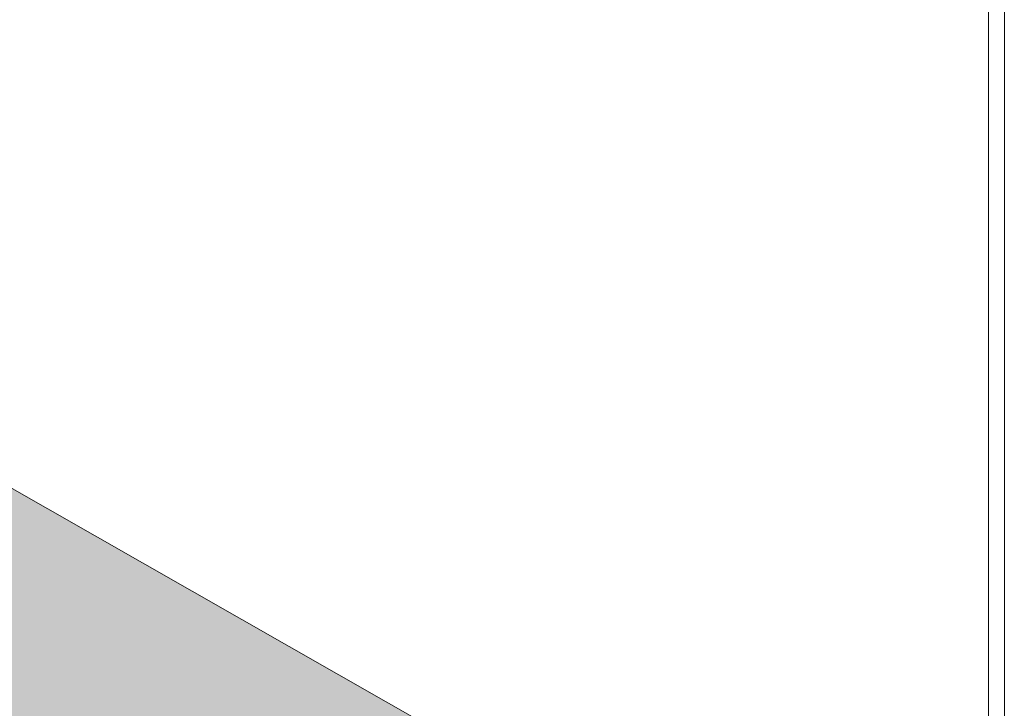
# Model space of a CAD drawing. Header units: metres. Extents: x 0 to 0.84, y 0 to 0.297.
# Tile 48 of 50: x 0.751 to 0.764, y 0.247 to 0.256. Entities that reach past the tile are written whole.
import ezdxf

# ---------------------------------------------------------------- set-up
doc = ezdxf.new("R2010")
doc.units = ezdxf.units.M
doc.header["$XCLIPFRAME"] = 2
doc.layers.add('Standard', color=7, linetype='Continuous', lineweight=25)
picture_1 = doc.add_image_def('image5.jpg', size_in_pixel=(1024, 1024))

msp = doc.modelspace()

# ---------------------------------------------------------------- hatches: boundary and pattern name
at = {"layer": 'Standard', "linetype": 'Continuous', "lineweight": 13, "transparency": 33554687}
msp.add_hatch(color=7, dxfattribs=at).paths.add_polyline_path([(0.73431, 0.24637), (0.756707, 0.24637), (0.746781, 0.252032), (0.744159, 0.250536), (0.734292, 0.250545)])

# ---------------------------------------------------------------- linework, layer by layer
at = {"layer": 'Standard', "color": 7, "linetype": 'Continuous', "lineweight": 13, "transparency": 33554687}
msp.add_line((0.746781, 0.252032), (0.756707, 0.24637), dxfattribs=at)
for points in [[(0.663102, 0.228375), (0.763568, 0.228375), (0.763568, 0.269175), (0.663102, 0.269175), (0.663102, 0.228375)], [(0.663302, 0.228575), (0.763368, 0.228575), (0.763368, 0.268975), (0.663302, 0.268975), (0.663302, 0.228575)]]:
    msp.add_lwpolyline(points, dxfattribs=at)

# ---------------------------------------------------------------- pictures from other files: only their frames are drawn
image = msp.add_image(picture_1, insert=(0.73431, 0.24637), size_in_units=(0.022415, 0.005662), dxfattribs=at)
image.set_boundary_path([(-0.5, 1023.5), (1022.655, 1023.5), (569.19, -0.5), (449.42, 270.09), (-1.345, 268.42), (-0.5, 1023.5)])

doc.saveas('drawing.dxf')
